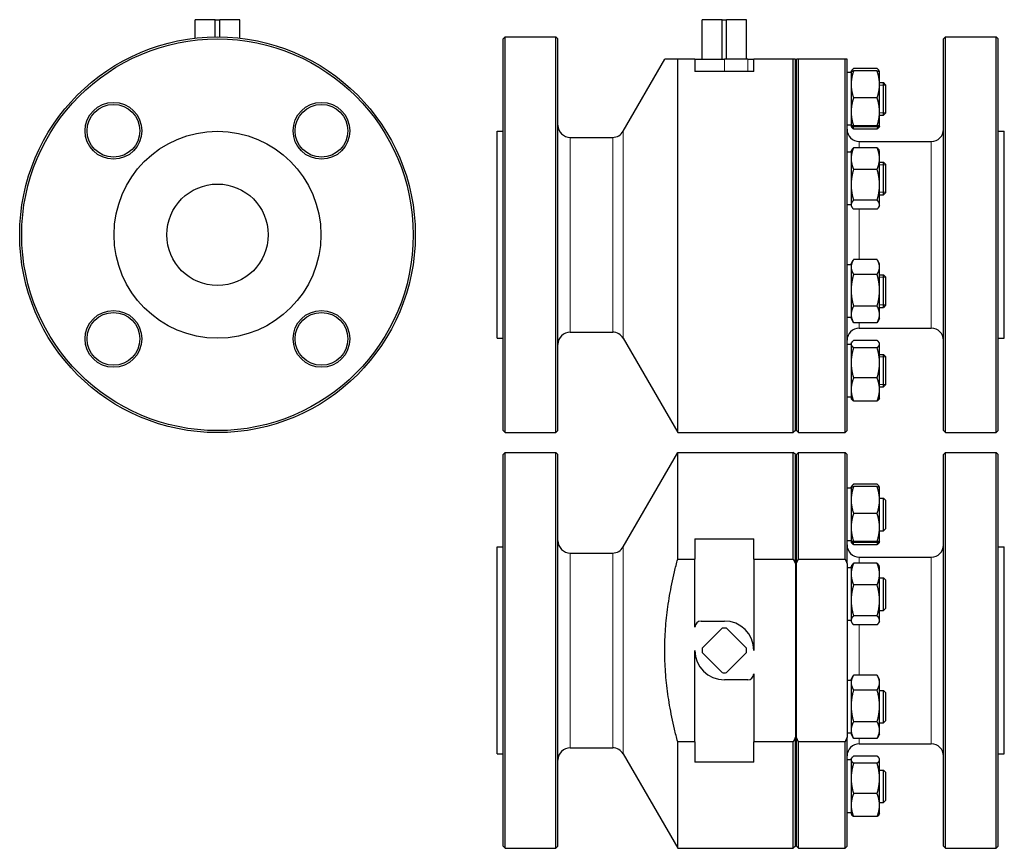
# Model space of a CAD drawing. Header units: millimetres. Extents: x 64 to 549, y 4 to 412.
import ezdxf

# ---------------------------------------------------------------- set-up
doc = ezdxf.new("R2010")
doc.units = ezdxf.units.MM
doc.layers.add('Widoczne (ISO)', color=7, linetype='Continuous', lineweight=25)
doc.layers.add('Widoczne wąskie (ISO)', color=7, linetype='Continuous', lineweight=20)

msp = doc.modelspace()

# ---------------------------------------------------------------- linework, layer by layer
at = {"layer": 'Widoczne (ISO)'}
for p, q in [((150.19, 412.17), (150.25, 412.17)), ((150.19, 403.04), (150.19, 412.17)), ((150.25, 403.05), (150.25, 412.17)), ((160.12, 412.17), (150.25, 412.17)), ((160.12, 403.66), (160.12, 412.17)), ((160.12, 412.17), (162.27, 412.17)), ((162.27, 403.66), (162.27, 412.17)), ((172.14, 412.17), (162.27, 412.17)), ((172.14, 412.17), (172.19, 412.17)), ((172.14, 403.05), (172.14, 412.17)), ((172.19, 403.04), (172.19, 412.17)), ((400.03, 412.17), (400.09, 412.17)), ((400.03, 392.67), (400.03, 412.17)), ((400.09, 392.67), (400.09, 412.17)), ((409.96, 412.17), (400.09, 412.17)), ((409.96, 392.67), (409.96, 412.17)), ((409.96, 412.17), (412.11, 412.17)), ((412.11, 392.67), (412.11, 412.17)), ((421.98, 412.17), (412.11, 412.17)), ((421.98, 392.67), (421.98, 412.17)), ((421.98, 412.17), (422.03, 412.17)), ((422.03, 392.67), (422.03, 412.17)), ((302.03, 402.67), (303.03, 403.67)), ((303.03, 208.67), (303.03, 403.67)), ((303.03, 403.67), (328.03, 403.67)), ((328.03, 208.67), (328.03, 403.67)), ((329.03, 402.67), (328.03, 403.67)), ((519.03, 402.67), (520.03, 403.67)), ((520.03, 208.67), (520.03, 403.67)), ((520.03, 403.67), (545.03, 403.67)), ((545.03, 208.67), (545.03, 403.67)), ((546.03, 402.67), (545.03, 403.67)), ((302.03, 209.67), (302.03, 402.67)), ((329.03, 209.67), (329.03, 402.67)), ((519.03, 209.67), (519.03, 402.67)), ((546.03, 209.67), (546.03, 402.67)), ((361.19, 357.17), (381.68, 392.67)), ((396.53, 392.67), (388.03, 392.67)), ((388.03, 208.67), (388.03, 392.67)), ((396.53, 392.67), (411.03, 392.67)), ((396.53, 392.67), (396.53, 386.67)), ((422.53, 392.67), (411.03, 392.67)), ((422.53, 392.67), (425.53, 392.67)), ((445.03, 392.67), (425.53, 392.67)), ((425.53, 386.67), (425.53, 392.67)), ((445.03, 208.67), (445.03, 392.67)), ((446.03, 209.67), (446.03, 392.67)), ((446.53, 209.67), (446.53, 392.67)), ((470.53, 392.67), (447.53, 392.67)), ((447.53, 208.67), (447.53, 392.67)), ((470.53, 208.67), (470.53, 392.67)), ((471.53, 209.67), (471.53, 392.67)), ((425.53, 386.67), (396.53, 386.67)), ((473.53, 386.15), (471.53, 386.15)), ((473.53, 386.65), (473.54, 386.66)), ((473.53, 386.65), (473.53, 380.26)), ((473.54, 386.66), (473.75, 387.01)), ((486.33, 388.07), (474.74, 388.07)), ((486.33, 386.89), (474.74, 386.89)), ((487.53, 386.66), (487.32, 387.01)), ((487.53, 386.65), (487.53, 386.66)), ((487.53, 380.26), (487.53, 386.65)), ((473.53, 380.26), (473.53, 366.77)), ((487.53, 381.15), (489.53, 381.15)), ((487.53, 366.77), (487.53, 380.26)), ((489.53, 365.15), (489.53, 381.15)), ((490.53, 380.15), (489.53, 381.15)), ((490.53, 380.15), (490.53, 366.15)), ((486.33, 373.64), (474.74, 373.64)), ((473.53, 366.77), (473.53, 359.66)), ((487.53, 359.66), (487.53, 366.77)), ((487.53, 365.15), (489.53, 365.15)), ((490.53, 366.15), (489.53, 365.15)), ((446.03, 361.17), (446.53, 361.17)), ((473.53, 360.15), (471.53, 360.15)), ((473.53, 359.66), (473.53, 359.65)), ((473.53, 359.65), (473.54, 359.64)), ((473.54, 359.64), (473.75, 359.28)), ((486.33, 359.9), (474.74, 359.9)), ((486.33, 359.41), (474.74, 359.41)), ((487.53, 359.64), (487.32, 359.28)), ((487.53, 359.65), (487.53, 359.66)), ((487.53, 359.65), (487.53, 359.64)), ((299.03, 255.17), (299.03, 357.17)), ((299.03, 357.17), (302.03, 357.17)), ((486.33, 358.23), (474.74, 358.23)), ((546.03, 357.17), (549.03, 357.17)), ((549.03, 255.17), (549.03, 357.17)), ((335.03, 354.17), (355.99, 354.17)), ((477.53, 352.17), (513.03, 352.17)), ((473.53, 346.91), (471.53, 346.91)), ((473.53, 347.41), (473.88, 348.01)), ((473.53, 347.41), (473.53, 343.75)), ((486.33, 349.09), (474.74, 349.09)), ((487.53, 347.41), (487.19, 348.01)), ((487.53, 343.75), (487.53, 347.41)), ((473.53, 343.75), (473.53, 330.83)), ((487.53, 330.83), (487.53, 343.75)), ((487.53, 341.91), (489.53, 341.91)), ((489.53, 325.91), (489.53, 341.91)), ((490.53, 340.91), (489.53, 341.91)), ((490.53, 340.91), (490.53, 326.91)), ((486.33, 338.42), (474.74, 338.42)), ((473.53, 330.83), (473.53, 320.99)), ((487.53, 320.99), (487.53, 330.83)), ((487.53, 325.91), (489.53, 325.91)), ((490.53, 326.91), (489.53, 325.91)), ((473.53, 320.91), (471.53, 320.91)), ((473.53, 320.99), (473.53, 320.41)), ((473.53, 320.41), (473.88, 319.81)), ((486.33, 323.24), (474.74, 323.24)), ((487.53, 320.41), (487.19, 319.81)), ((487.53, 320.41), (487.53, 320.99)), ((486.33, 318.74), (474.74, 318.74)), ((473.53, 291.42), (471.53, 291.42)), ((473.53, 291.92), (474.58, 293.74)), ((473.53, 291.92), (473.53, 290.32)), ((486.33, 294), (474.74, 294)), ((487.53, 291.92), (486.48, 293.74)), ((487.53, 290.32), (487.53, 291.92)), ((473.53, 290.32), (473.53, 278.85)), ((486.33, 286.64), (474.74, 286.64)), ((487.53, 278.85), (487.53, 290.32)), ((487.53, 286.42), (489.53, 286.42)), ((489.53, 270.42), (489.53, 286.42)), ((490.53, 285.42), (489.53, 286.42)), ((490.53, 285.42), (490.53, 271.42)), ((473.53, 278.85), (473.53, 266.95)), ((487.53, 266.95), (487.53, 278.85)), ((473.53, 266.95), (473.53, 264.92)), ((486.33, 271.06), (474.74, 271.06)), ((487.53, 270.42), (489.53, 270.42)), ((487.53, 264.92), (487.53, 266.95)), ((490.53, 271.42), (489.53, 270.42)), ((473.53, 265.42), (471.53, 265.42)), ((473.53, 264.92), (474.58, 263.1)), ((486.33, 262.84), (474.74, 262.84)), ((487.53, 264.92), (486.48, 263.1)), ((335.03, 258.17), (355.99, 258.17)), ((477.53, 260.17), (513.03, 260.17)), ((299.03, 255.17), (302.03, 255.17)), ((361.19, 255.17), (388.03, 208.67)), ((473.53, 252.69), (473.75, 253.05)), ((473.53, 252.69), (473.53, 252.33)), ((486.33, 254.11), (474.74, 254.11)), ((487.53, 252.69), (487.32, 253.05)), ((487.53, 252.33), (487.53, 252.69)), ((546.03, 255.17), (549.03, 255.17)), ((446.03, 251.17), (446.53, 251.17)), ((473.53, 252.19), (471.53, 252.19)), ((473.53, 252.33), (473.53, 243.09)), ((486.33, 250.55), (474.74, 250.55)), ((487.53, 243.09), (487.53, 252.33)), ((473.53, 243.09), (473.53, 229.94)), ((487.53, 247.19), (489.53, 247.19)), ((487.53, 229.94), (487.53, 243.09)), ((489.53, 231.19), (489.53, 247.19)), ((490.53, 246.19), (489.53, 247.19)), ((490.53, 246.19), (490.53, 232.19)), ((486.33, 235.63), (474.74, 235.63)), ((473.53, 229.94), (473.53, 225.69)), ((487.53, 231.19), (489.53, 231.19)), ((487.53, 225.69), (487.53, 229.94)), ((490.53, 232.19), (489.53, 231.19)), ((473.53, 226.19), (471.53, 226.19)), ((473.53, 225.69), (473.75, 225.32)), ((486.33, 224.26), (474.74, 224.26)), ((487.53, 225.69), (487.32, 225.32)), ((302.03, 209.67), (303.03, 208.67)), ((329.03, 209.67), (328.03, 208.67)), ((446.03, 209.67), (445.03, 208.67)), ((446.53, 209.67), (447.53, 208.67)), ((471.53, 209.67), (470.53, 208.67)), ((519.03, 209.67), (520.03, 208.67)), ((546.03, 209.67), (545.03, 208.67)), ((303.03, 208.67), (328.03, 208.67)), ((388.03, 208.67), (445.03, 208.67)), ((447.53, 208.67), (470.53, 208.67)), ((520.03, 208.67), (545.03, 208.67)), ((302.03, 197.86), (303.03, 198.86)), ((302.03, 4.86), (302.03, 197.86)), ((303.03, 3.86), (303.03, 198.86)), ((303.03, 198.86), (328.03, 198.86)), ((328.03, 3.86), (328.03, 198.86)), ((329.03, 197.86), (328.03, 198.86)), ((329.03, 4.86), (329.03, 197.86)), ((361.19, 152.36), (388.03, 198.86)), ((388.03, 146.34), (388.03, 198.86)), ((388.03, 198.86), (445.03, 198.86)), ((445.03, 146.34), (445.03, 198.86)), ((446.03, 197.86), (445.03, 198.86)), ((446.03, 144.13), (446.03, 197.86)), ((446.53, 197.86), (447.53, 198.86)), ((446.53, 144.13), (446.53, 197.86)), ((447.53, 146.34), (447.53, 198.86)), ((447.53, 198.86), (470.53, 198.86)), ((470.53, 146.34), (470.53, 198.86)), ((471.53, 197.86), (470.53, 198.86)), ((471.53, 144.13), (471.53, 197.86)), ((519.03, 197.86), (520.03, 198.86)), ((519.03, 4.86), (519.03, 197.86)), ((520.03, 3.86), (520.03, 198.86)), ((520.03, 198.86), (545.03, 198.86)), ((545.03, 3.86), (545.03, 198.86)), ((546.03, 197.86), (545.03, 198.86)), ((546.03, 4.86), (546.03, 197.86)), ((473.53, 181.34), (471.53, 181.34)), ((473.53, 181.84), (473.53, 175.45)), ((473.53, 181.84), (473.54, 181.84)), ((473.54, 181.84), (473.75, 182.2)), ((486.33, 183.26), (474.74, 183.26)), ((486.33, 182.08), (474.74, 182.08)), ((487.53, 181.84), (487.32, 182.2)), ((487.53, 175.45), (487.53, 181.84)), ((487.53, 181.84), (487.53, 181.84)), ((473.53, 175.45), (473.53, 161.96)), ((487.53, 176.34), (489.53, 176.34)), ((487.53, 161.96), (487.53, 175.45)), ((489.53, 160.34), (489.53, 176.34)), ((490.53, 175.34), (489.53, 176.34)), ((490.53, 175.34), (490.53, 161.34)), ((486.33, 168.83), (474.74, 168.83)), ((473.53, 161.96), (473.53, 154.84)), ((487.53, 154.84), (487.53, 161.96)), ((487.53, 160.34), (489.53, 160.34)), ((490.53, 161.34), (489.53, 160.34)), ((396.53, 156.36), (396.53, 146.34)), ((396.53, 156.36), (425.53, 156.36)), ((425.53, 146.34), (425.53, 156.36)), ((446.03, 156.36), (446.53, 156.36)), ((473.53, 155.34), (471.53, 155.34)), ((299.03, 50.36), (299.03, 152.36)), ((299.03, 152.36), (302.03, 152.36)), ((473.53, 154.84), (473.53, 154.84)), ((473.53, 154.84), (473.54, 154.83)), ((473.54, 154.83), (473.75, 154.47)), ((486.33, 155.09), (474.74, 155.09)), ((486.33, 154.6), (474.74, 154.6)), ((486.33, 153.41), (474.74, 153.41)), ((487.53, 154.83), (487.32, 154.47)), ((487.53, 154.84), (487.53, 154.84)), ((487.53, 154.84), (487.53, 154.83)), ((546.03, 152.36), (549.03, 152.36)), ((549.03, 50.36), (549.03, 152.36)), ((335.03, 149.36), (355.99, 149.36)), ((388.03, 146.34), (396.53, 146.34)), ((396.53, 112.86), (396.53, 146.34)), ((425.53, 146.34), (425.53, 101.36)), ((425.53, 146.34), (445.03, 146.34)), ((447.53, 146.34), (470.53, 146.34)), ((477.53, 147.36), (513.03, 147.36)), ((446.03, 144.13), (446.03, 58.58)), ((446.53, 58.58), (446.53, 144.13)), ((471.53, 144.13), (471.53, 58.58)), ((473.53, 142.1), (471.53, 142.1)), ((473.53, 142.6), (473.88, 143.2)), ((473.53, 142.6), (473.53, 138.94)), ((486.33, 144.28), (474.74, 144.28)), ((487.53, 142.6), (487.19, 143.2)), ((487.53, 138.94), (487.53, 142.6)), ((473.53, 138.94), (473.53, 126.02)), ((487.53, 126.02), (487.53, 138.94)), ((487.53, 137.1), (489.53, 137.1)), ((489.53, 121.1), (489.53, 137.1)), ((490.53, 136.1), (489.53, 137.1)), ((490.53, 136.1), (490.53, 122.1)), ((486.33, 133.61), (474.74, 133.61)), ((473.53, 126.02), (473.53, 116.18)), ((487.53, 116.18), (487.53, 126.02)), ((490.53, 122.1), (489.53, 121.1)), ((486.33, 118.43), (474.74, 118.43)), ((487.53, 121.1), (489.53, 121.1)), ((399.53, 115.86), (411.03, 115.86)), ((400.09, 102.43), (409.96, 112.3)), ((412.11, 112.3), (421.98, 102.43)), ((473.53, 116.1), (471.53, 116.1)), ((473.53, 116.18), (473.53, 115.6)), ((473.53, 115.6), (473.88, 115)), ((486.33, 113.92), (474.74, 113.92)), ((487.53, 115.6), (487.19, 115)), ((487.53, 115.6), (487.53, 116.18)), ((396.53, 56.37), (396.53, 101.36)), ((409.96, 90.41), (400.09, 100.28)), ((421.98, 100.28), (412.11, 90.41)), ((425.53, 89.86), (425.53, 56.37)), ((473.53, 87.11), (474.58, 88.93)), ((486.33, 89.19), (474.74, 89.19)), ((487.53, 87.11), (486.48, 88.93)), ((422.53, 86.86), (411.03, 86.86)), ((473.53, 86.61), (471.53, 86.61)), ((473.53, 87.11), (473.53, 85.51)), ((473.53, 85.51), (473.53, 74.04)), ((487.53, 85.51), (487.53, 87.11)), ((487.53, 74.04), (487.53, 85.51)), ((486.33, 81.83), (474.74, 81.83)), ((487.53, 81.61), (489.53, 81.61)), ((489.53, 65.61), (489.53, 81.61)), ((490.53, 80.61), (489.53, 81.61)), ((490.53, 80.61), (490.53, 66.61)), ((473.53, 74.04), (473.53, 62.14)), ((487.53, 62.14), (487.53, 74.04)), ((486.33, 66.25), (474.74, 66.25)), ((487.53, 65.61), (489.53, 65.61)), ((490.53, 66.61), (489.53, 65.61)), ((446.03, 4.86), (446.03, 58.58)), ((446.53, 4.86), (446.53, 58.58)), ((473.53, 60.61), (471.53, 60.61)), ((471.53, 4.86), (471.53, 58.58)), ((473.53, 62.14), (473.53, 60.11)), ((473.53, 60.11), (474.58, 58.29)), ((487.53, 60.11), (486.48, 58.29)), ((487.53, 60.11), (487.53, 62.14)), ((396.53, 56.37), (388.03, 56.37)), ((388.03, 3.86), (388.03, 56.37)), ((396.53, 56.37), (396.53, 46.35)), ((445.03, 56.37), (425.53, 56.37)), ((425.53, 46.35), (425.53, 56.37)), ((445.03, 3.86), (445.03, 56.37)), ((470.53, 56.37), (447.53, 56.37)), ((447.53, 3.86), (447.53, 56.37)), ((470.53, 3.86), (470.53, 56.37)), ((486.33, 58.03), (474.74, 58.03)), ((477.53, 55.36), (513.03, 55.36)), ((299.03, 50.36), (302.03, 50.36)), ((335.03, 53.36), (355.99, 53.36)), ((361.19, 50.36), (388.03, 3.86)), ((486.33, 49.3), (474.74, 49.3)), ((546.03, 50.36), (549.03, 50.36)), ((425.53, 46.35), (396.53, 46.35)), ((446.03, 46.36), (446.53, 46.36)), ((473.53, 47.37), (471.53, 47.37)), ((473.53, 47.87), (473.75, 48.24)), ((473.53, 47.87), (473.53, 47.52)), ((473.53, 47.52), (473.53, 38.28)), ((486.33, 45.74), (474.74, 45.74)), ((487.53, 47.87), (487.32, 48.24)), ((487.53, 47.52), (487.53, 47.87)), ((487.53, 38.28), (487.53, 47.52)), ((487.53, 42.37), (489.53, 42.37)), ((489.53, 26.37), (489.53, 42.37)), ((490.53, 41.37), (489.53, 42.37)), ((490.53, 41.37), (490.53, 27.37)), ((473.53, 38.28), (473.53, 25.13)), ((487.53, 25.13), (487.53, 38.28)), ((486.33, 30.82), (474.74, 30.82)), ((473.53, 25.13), (473.53, 20.87)), ((487.53, 26.37), (489.53, 26.37)), ((487.53, 20.87), (487.53, 25.13)), ((490.53, 27.37), (489.53, 26.37)), ((473.53, 21.37), (471.53, 21.37)), ((473.53, 20.87), (473.75, 20.51)), ((486.33, 19.45), (474.74, 19.45)), ((487.53, 20.87), (487.32, 20.51)), ((302.03, 4.86), (303.03, 3.86)), ((329.03, 4.86), (328.03, 3.86)), ((446.03, 4.86), (445.03, 3.86)), ((446.53, 4.86), (447.53, 3.86)), ((471.53, 4.86), (470.53, 3.86)), ((519.03, 4.86), (520.03, 3.86)), ((546.03, 4.86), (545.03, 3.86)), ((303.03, 3.86), (328.03, 3.86)), ((388.03, 3.86), (445.03, 3.86)), ((447.53, 3.86), (470.53, 3.86)), ((520.03, 3.86), (545.03, 3.86))]:
    msp.add_line(p, q, dxfattribs=at)
for centre, radius in [((161.19, 306.17), 97.5), ((161.19, 306.17), 96.5), ((109.93, 357.43), 14), ((109.93, 357.43), 13), ((212.46, 357.43), 14), ((212.46, 357.43), 13), ((161.19, 306.17), 51), ((161.19, 306.17), 25), ((109.93, 254.9), 14), ((109.93, 254.9), 13), ((212.46, 254.9), 14), ((212.46, 254.9), 13)]:
    msp.add_circle(centre, radius, dxfattribs=at)
for centre, radius, start, end in [((335.03, 360.17), 6, 180, 270), ((355.99, 360.17), 6, 270, 330), ((477.53, 358.17), 6, 180, 270), ((513.03, 358.17), 6, 270, 0), ((335.03, 252.17), 6, 90, 180), ((355.99, 252.17), 6, 30, 90), ((477.53, 254.17), 6, 90, 180), ((513.03, 254.17), 6, 0, 90), ((335.03, 155.36), 6, 180, 270), ((355.99, 155.36), 6, 270, 330), ((477.53, 153.36), 6, 180, 270), ((513.03, 153.36), 6, 270, 0), ((399.53, 112.86), 3, 90, 180), ((411.03, 101.36), 11, 84.4006, 95.5994), ((411.03, 101.36), 14.5, 0, 90), ((411.03, 101.36), 11, 174.4006, 185.5994), ((411.03, 101.36), 11, 354.4006, 5.5994), ((411.03, 101.36), 14.5, 180, 270), ((411.03, 101.36), 11, 264.4006, 275.5994), ((422.53, 89.86), 3, 270, 0), ((477.53, 49.36), 6, 90, 180), ((513.03, 49.36), 6, 0, 90), ((335.03, 47.36), 6, 90, 180), ((355.99, 47.36), 6, 30, 90)]:
    msp.add_arc(centre, radius, start, end, dxfattribs=at)
for points, weights in [([(388.03, 392.67), (381.68, 392.67), (381.68, 392.67)], [1, 1.06358381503, 1.06358381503]), ([(446.03, 392.67), (445.55, 392.67), (445.03, 392.67)], [1, 1.00006491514, 1]), ([(447.53, 392.67), (447.02, 392.67), (446.53, 392.67)], [1, 1.00006491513, 1]), ([(471.53, 392.67), (471.05, 392.67), (470.53, 392.67)], [1, 1.00006491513, 1]), ([(474.74, 386.89), (473.53, 383.34), (473.53, 380.26)], [1, 1.0379548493, 1]), ([(473.54, 386.66), (473.6, 386.76), (474.74, 386.89)], [1.00405748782, 1.03580424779, 1]), ([(474.74, 388.07), (473.81, 387.34), (473.6, 386.7)], [1, 1.02892942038, 1.01375847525]), ([(487.47, 386.7), (487.26, 387.34), (486.33, 388.07)], [1.01375847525, 1.02892942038, 1]), ([(487.53, 380.26), (487.53, 383.34), (486.33, 386.89)], [1, 1.0379548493, 1]), ([(486.33, 386.89), (487.47, 386.76), (487.53, 386.66)], [1, 1.03580424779, 1.00405748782]), ([(473.53, 380.26), (473.53, 377.19), (474.74, 373.64)], [1, 1.0379548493, 1]), ([(486.33, 373.64), (487.53, 377.19), (487.53, 380.26)], [1, 1.0379548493, 1]), ([(474.74, 373.64), (473.53, 369.96), (473.53, 366.77)], [1, 1.0379548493, 1]), ([(487.53, 366.77), (487.53, 369.96), (486.33, 373.64)], [1, 1.0379548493, 1]), ([(473.53, 366.77), (473.53, 363.58), (474.74, 359.9)], [1, 1.0379548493, 1]), ([(486.33, 359.9), (487.53, 363.58), (487.53, 366.77)], [1, 1.0379548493, 1]), ([(474.74, 359.9), (473.53, 359.77), (473.53, 359.66)], [1, 1.0379548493, 1]), ([(473.53, 359.66), (473.53, 359.54), (474.74, 359.41)], [1, 1.0379548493, 1]), ([(474.74, 358.23), (474.03, 358.78), (473.75, 359.28)], [1, 1.02191368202, 1.01852311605]), ([(474.29, 359.46), (474.49, 358.86), (474.74, 358.23)], [1.01225424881, 1.00768191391, 1]), ([(487.53, 359.66), (487.53, 359.77), (486.33, 359.9)], [1, 1.0379548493, 1]), ([(486.33, 359.41), (487.53, 359.54), (487.53, 359.66)], [1, 1.0379548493, 1]), ([(486.33, 358.23), (486.58, 358.86), (486.78, 359.46)], [1, 1.00768191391, 1.01225424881]), ([(487.32, 359.28), (487.04, 358.78), (486.33, 358.23)], [1.01852311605, 1.02191368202, 1]), ([(474.74, 349.09), (473.53, 346.23), (473.53, 343.75)], [1, 1.0379548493, 1]), ([(473.88, 348.01), (474.18, 348.52), (474.74, 349.09)], [1.01884397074, 1.01738600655, 1]), ([(487.53, 343.75), (487.53, 346.23), (486.33, 349.09)], [1, 1.0379548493, 1]), ([(486.33, 349.09), (486.89, 348.52), (487.19, 348.01)], [1, 1.01738600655, 1.01884397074]), ([(473.53, 343.75), (473.53, 341.28), (474.74, 338.42)], [1, 1.0379548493, 1]), ([(486.33, 338.42), (487.53, 341.28), (487.53, 343.75)], [1, 1.0379548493, 1]), ([(474.74, 338.42), (473.53, 334.35), (473.53, 330.83)], [1, 1.0379548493, 1]), ([(487.53, 330.83), (487.53, 334.35), (486.33, 338.42)], [1, 1.0379548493, 1]), ([(473.53, 330.83), (473.53, 327.31), (474.74, 323.24)], [1, 1.0379548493, 1]), ([(486.33, 323.24), (487.53, 327.31), (487.53, 330.83)], [1, 1.0379548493, 1]), ([(474.74, 323.24), (473.53, 322.03), (473.53, 320.99)], [1, 1.0379548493, 1]), ([(473.53, 320.99), (473.53, 319.94), (474.74, 318.74)], [1, 1.0379548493, 1]), ([(487.53, 320.99), (487.53, 322.03), (486.33, 323.24)], [1, 1.0379548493, 1]), ([(486.33, 318.74), (487.53, 319.94), (487.53, 320.99)], [1, 1.0379548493, 1]), ([(474.74, 294), (473.53, 292.03), (473.53, 290.32)], [1, 1.0379548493, 1]), ([(487.53, 290.32), (487.53, 292.03), (486.33, 294)], [1, 1.0379548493, 1]), ([(473.53, 290.32), (473.53, 288.61), (474.74, 286.64)], [1, 1.0379548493, 1]), ([(474.74, 286.64), (473.53, 282.46), (473.53, 278.85)], [1, 1.0379548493, 1]), ([(486.33, 286.64), (487.53, 288.61), (487.53, 290.32)], [1, 1.0379548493, 1]), ([(487.53, 278.85), (487.53, 282.46), (486.33, 286.64)], [1, 1.0379548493, 1]), ([(473.53, 278.85), (473.53, 275.23), (474.74, 271.06)], [1, 1.0379548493, 1]), ([(486.33, 271.06), (487.53, 275.23), (487.53, 278.85)], [1, 1.0379548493, 1]), ([(474.74, 271.06), (473.53, 268.86), (473.53, 266.95)], [1, 1.0379548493, 1]), ([(473.53, 266.95), (473.53, 265.04), (474.74, 262.84)], [1, 1.0379548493, 1]), ([(487.53, 266.95), (487.53, 268.86), (486.33, 271.06)], [1, 1.0379548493, 1]), ([(486.33, 262.84), (487.53, 265.04), (487.53, 266.95)], [1, 1.0379548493, 1]), ([(474.74, 262.84), (474.66, 262.97), (474.58, 263.1)], [1, 1.00246172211, 1.00460411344]), ([(486.48, 263.1), (486.41, 262.97), (486.33, 262.84)], [1.00460411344, 1.00246172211, 1]), ([(474.74, 254.11), (473.53, 253.16), (473.53, 252.33)], [1, 1.0379548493, 1]), ([(487.53, 252.33), (487.53, 253.16), (486.33, 254.11)], [1, 1.0379548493, 1]), ([(473.53, 252.33), (473.53, 251.5), (474.74, 250.55)], [1, 1.0379548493, 1]), ([(474.74, 250.55), (473.53, 246.55), (473.53, 243.09)], [1, 1.0379548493, 1]), ([(486.33, 250.55), (487.53, 251.5), (487.53, 252.33)], [1, 1.0379548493, 1]), ([(487.53, 243.09), (487.53, 246.55), (486.33, 250.55)], [1, 1.0379548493, 1]), ([(473.53, 243.09), (473.53, 239.63), (474.74, 235.63)], [1, 1.0379548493, 1]), ([(486.33, 235.63), (487.53, 239.63), (487.53, 243.09)], [1, 1.0379548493, 1]), ([(474.74, 235.63), (473.53, 232.58), (473.53, 229.94)], [1, 1.0379548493, 1]), ([(487.53, 229.94), (487.53, 232.58), (486.33, 235.63)], [1, 1.0379548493, 1]), ([(473.53, 229.94), (473.53, 227.31), (474.74, 224.26)], [1, 1.0379548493, 1]), ([(486.33, 224.26), (487.53, 227.31), (487.53, 229.94)], [1, 1.0379548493, 1]), ([(474.74, 224.26), (474.03, 224.82), (473.75, 225.32)], [1, 1.02191368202, 1.01852311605]), ([(487.32, 225.32), (487.04, 224.82), (486.33, 224.26)], [1.01852311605, 1.02191368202, 1]), ([(474.74, 182.08), (473.53, 178.53), (473.53, 175.45)], [1, 1.0379548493, 1]), ([(473.54, 181.84), (473.6, 181.95), (474.74, 182.08)], [1.00405748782, 1.03580424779, 1]), ([(474.74, 183.26), (473.81, 182.53), (473.6, 181.89)], [1, 1.02892942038, 1.01375847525]), ([(487.47, 181.89), (487.26, 182.53), (486.33, 183.26)], [1.01375847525, 1.02892942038, 1]), ([(487.53, 175.45), (487.53, 178.53), (486.33, 182.08)], [1, 1.0379548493, 1]), ([(486.33, 182.08), (487.47, 181.95), (487.53, 181.84)], [1, 1.03580424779, 1.00405748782]), ([(473.53, 175.45), (473.53, 172.38), (474.74, 168.83)], [1, 1.0379548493, 1]), ([(486.33, 168.83), (487.53, 172.38), (487.53, 175.45)], [1, 1.0379548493, 1]), ([(474.74, 168.83), (473.53, 165.15), (473.53, 161.96)], [1, 1.0379548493, 1]), ([(487.53, 161.96), (487.53, 165.15), (486.33, 168.83)], [1, 1.0379548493, 1]), ([(473.53, 161.96), (473.53, 158.77), (474.74, 155.09)], [1, 1.0379548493, 1]), ([(486.33, 155.09), (487.53, 158.77), (487.53, 161.96)], [1, 1.0379548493, 1]), ([(474.74, 155.09), (473.53, 154.96), (473.53, 154.84)], [1, 1.0379548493, 1]), ([(473.53, 154.84), (473.53, 154.73), (474.74, 154.6)], [1, 1.0379548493, 1]), ([(474.74, 153.41), (474.03, 153.97), (473.75, 154.47)], [1, 1.02191368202, 1.01852311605]), ([(474.29, 154.65), (474.49, 154.05), (474.74, 153.41)], [1.01225424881, 1.00768191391, 1]), ([(487.53, 154.84), (487.53, 154.96), (486.33, 155.09)], [1, 1.0379548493, 1]), ([(486.33, 154.6), (487.53, 154.73), (487.53, 154.84)], [1, 1.0379548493, 1]), ([(486.33, 153.41), (486.58, 154.05), (486.78, 154.65)], [1, 1.00768191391, 1.01225424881]), ([(487.32, 154.47), (487.04, 153.97), (486.33, 153.41)], [1.01852311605, 1.02191368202, 1]), ([(388.03, 56.37), (376.05, 101.36), (388.03, 146.34)], [1, 1.12716763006, 1]), ([(445.03, 146.34), (445.55, 145.23), (446.03, 144.13)], [1, 1.00006491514, 1]), ([(446.53, 144.13), (447.02, 145.23), (447.53, 146.34)], [1, 1.00006491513, 1]), ([(470.53, 146.34), (471.05, 145.23), (471.53, 144.13)], [1, 1.00006491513, 1]), ([(474.74, 144.28), (473.53, 141.42), (473.53, 138.94)], [1, 1.0379548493, 1]), ([(473.88, 143.2), (474.18, 143.71), (474.74, 144.28)], [1.01884397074, 1.01738600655, 1]), ([(487.53, 138.94), (487.53, 141.42), (486.33, 144.28)], [1, 1.0379548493, 1]), ([(486.33, 144.28), (486.89, 143.71), (487.19, 143.2)], [1, 1.01738600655, 1.01884397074]), ([(473.53, 138.94), (473.53, 136.47), (474.74, 133.61)], [1, 1.0379548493, 1]), ([(486.33, 133.61), (487.53, 136.47), (487.53, 138.94)], [1, 1.0379548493, 1]), ([(474.74, 133.61), (473.53, 129.54), (473.53, 126.02)], [1, 1.0379548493, 1]), ([(487.53, 126.02), (487.53, 129.54), (486.33, 133.61)], [1, 1.0379548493, 1]), ([(473.53, 126.02), (473.53, 122.5), (474.74, 118.43)], [1, 1.0379548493, 1]), ([(486.33, 118.43), (487.53, 122.5), (487.53, 126.02)], [1, 1.0379548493, 1]), ([(474.74, 118.43), (473.53, 117.22), (473.53, 116.18)], [1, 1.0379548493, 1]), ([(487.53, 116.18), (487.53, 117.22), (486.33, 118.43)], [1, 1.0379548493, 1]), ([(473.53, 116.18), (473.53, 115.13), (474.74, 113.92)], [1, 1.0379548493, 1]), ([(486.33, 113.92), (487.53, 115.13), (487.53, 116.18)], [1, 1.0379548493, 1]), ([(474.74, 89.19), (473.53, 87.22), (473.53, 85.51)], [1, 1.0379548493, 1]), ([(487.53, 85.51), (487.53, 87.22), (486.33, 89.19)], [1, 1.0379548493, 1]), ([(473.53, 85.51), (473.53, 83.8), (474.74, 81.83)], [1, 1.0379548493, 1]), ([(486.33, 81.83), (487.53, 83.8), (487.53, 85.51)], [1, 1.0379548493, 1]), ([(474.74, 81.83), (473.53, 77.65), (473.53, 74.04)], [1, 1.0379548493, 1]), ([(487.53, 74.04), (487.53, 77.65), (486.33, 81.83)], [1, 1.0379548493, 1]), ([(473.53, 74.04), (473.53, 70.42), (474.74, 66.25)], [1, 1.0379548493, 1]), ([(486.33, 66.25), (487.53, 70.42), (487.53, 74.04)], [1, 1.0379548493, 1]), ([(474.74, 66.25), (473.53, 64.04), (473.53, 62.14)], [1, 1.0379548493, 1]), ([(487.53, 62.14), (487.53, 64.04), (486.33, 66.25)], [1, 1.0379548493, 1]), ([(446.03, 58.58), (445.55, 57.48), (445.03, 56.37)], [1, 1.00006491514, 1]), ([(447.53, 56.37), (447.02, 57.48), (446.53, 58.58)], [1, 1.00006491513, 1]), ([(471.53, 58.58), (471.05, 57.48), (470.53, 56.37)], [1, 1.00006491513, 1]), ([(473.53, 62.14), (473.53, 60.23), (474.74, 58.03)], [1, 1.0379548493, 1]), ([(474.74, 58.03), (474.66, 58.16), (474.58, 58.29)], [1, 1.00246172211, 1.00460411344]), ([(486.33, 58.03), (487.53, 60.23), (487.53, 62.14)], [1, 1.0379548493, 1]), ([(486.48, 58.29), (486.41, 58.16), (486.33, 58.03)], [1.00460411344, 1.00246172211, 1]), ([(474.74, 49.3), (473.53, 48.34), (473.53, 47.52)], [1, 1.0379548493, 1]), ([(487.53, 47.52), (487.53, 48.34), (486.33, 49.3)], [1, 1.0379548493, 1]), ([(473.53, 47.52), (473.53, 46.69), (474.74, 45.74)], [1, 1.0379548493, 1]), ([(474.74, 45.74), (473.53, 41.74), (473.53, 38.28)], [1, 1.0379548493, 1]), ([(486.33, 45.74), (487.53, 46.69), (487.53, 47.52)], [1, 1.0379548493, 1]), ([(487.53, 38.28), (487.53, 41.74), (486.33, 45.74)], [1, 1.0379548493, 1]), ([(473.53, 38.28), (473.53, 34.81), (474.74, 30.82)], [1, 1.0379548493, 1]), ([(486.33, 30.82), (487.53, 34.81), (487.53, 38.28)], [1, 1.0379548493, 1]), ([(474.74, 30.82), (473.53, 27.77), (473.53, 25.13)], [1, 1.0379548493, 1]), ([(487.53, 25.13), (487.53, 27.77), (486.33, 30.82)], [1, 1.0379548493, 1]), ([(473.53, 25.13), (473.53, 22.5), (474.74, 19.45)], [1, 1.0379548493, 1]), ([(486.33, 19.45), (487.53, 22.5), (487.53, 25.13)], [1, 1.0379548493, 1]), ([(474.74, 19.45), (474.03, 20.01), (473.75, 20.51)], [1, 1.02191368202, 1.01852311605]), ([(487.32, 20.51), (487.04, 20.01), (486.33, 19.45)], [1.01852311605, 1.02191368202, 1])]:
    msp.add_rational_spline(points, weights, degree=2, dxfattribs=at)
at = {"layer": 'Widoczne wąskie (ISO)'}
for p, q in [((411.03, 386.67), (411.03, 392.67)), ((422.53, 386.67), (422.53, 392.67)), ((490.53, 379.94), (487.53, 379.94)), ((487.53, 366.35), (490.53, 366.35)), ((361.19, 255.17), (361.19, 357.17)), ((335.03, 258.17), (335.03, 354.17)), ((355.99, 258.17), (355.99, 354.17)), ((477.53, 349.09), (477.53, 352.17)), ((513.03, 260.17), (513.03, 352.17)), ((490.53, 340.71), (487.53, 340.71)), ((487.53, 327.12), (490.53, 327.12)), ((477.53, 294), (477.53, 318.74)), ((490.53, 285.22), (487.53, 285.22)), ((487.53, 271.63), (490.53, 271.63)), ((477.53, 260.17), (477.53, 262.84)), ((490.53, 245.98), (487.53, 245.98)), ((487.53, 232.39), (490.53, 232.39)), ((361.19, 50.36), (361.19, 152.36)), ((335.03, 53.36), (335.03, 149.36)), ((355.99, 53.36), (355.99, 149.36)), ((477.53, 144.28), (477.53, 147.36)), ((513.03, 55.36), (513.03, 147.36)), ((477.53, 89.19), (477.53, 113.92)), ((477.53, 55.36), (477.53, 58.03))]:
    msp.add_line(p, q, dxfattribs=at)

doc.saveas('drawing.dxf')
